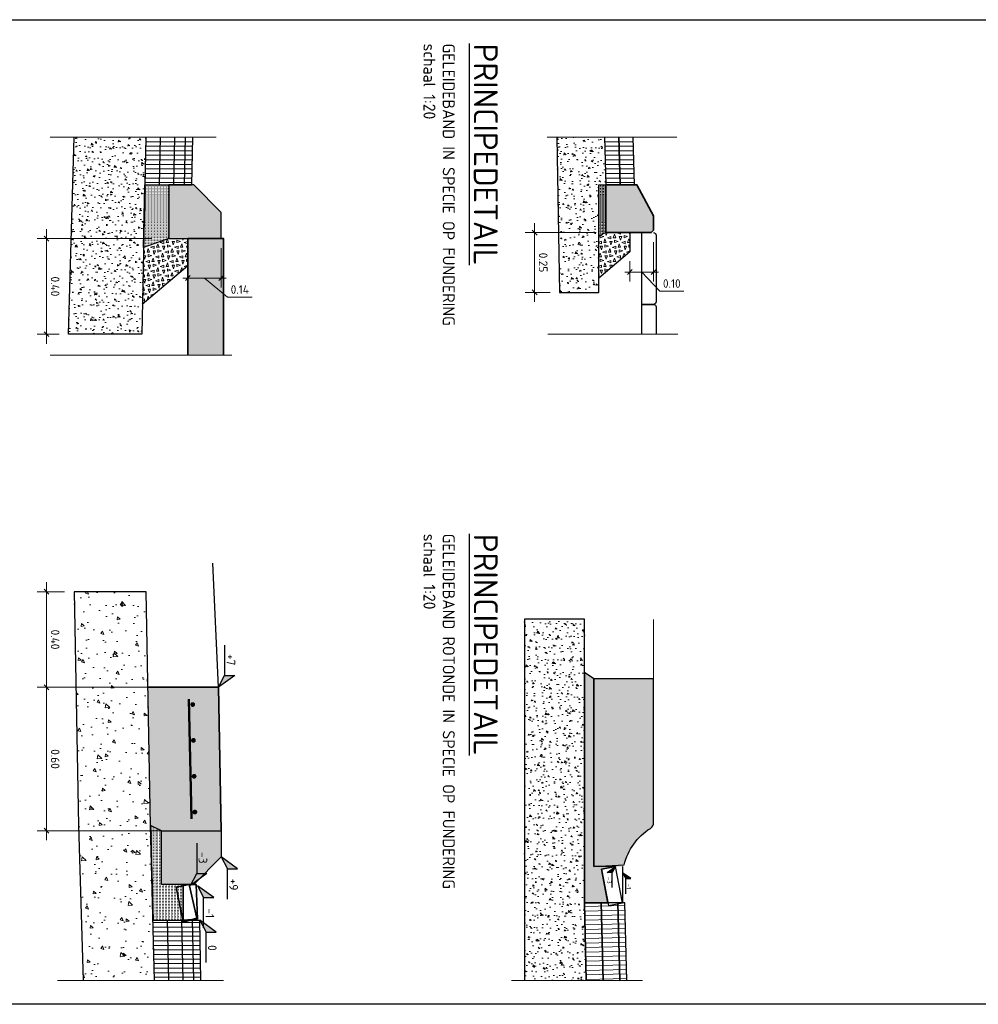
# Model space of a CAD drawing. Header units: metres. Extents: x 232680 to 233262, y 554200 to 554550.
# Tile 89 of 254: x 232756.39 to 232760.4, y 554426.76 to 554430.88. Entities that reach past the tile are written whole.
import ezdxf
from ezdxf.enums import TextEntityAlignment as Align

# ---------------------------------------------------------------- set-up
doc = ezdxf.new("R2010")
doc.units = ezdxf.units.M
for name, pattern in [('DASHED2', [0.375, 0.25, -0.125]), ('NLCS-HIDDEN', [4, 2, -2]), ('XX-AFBREEK', [7, 4, -1, 1, -1])]:
    doc.linetypes.add(name, pattern=pattern)
doc.layers.get('Defpoints').update_dxf_attribs({"color": 241})
for name, color, linetype, lineweight in [('N-WE-GW-AANLEG_PROFIEL_9-G', 7, 'Continuous', 9), ('N-WE-VH-KANTOPSLUITING-AD', 253, 'Continuous', 35), ('N-WE-VH-KANTOPSLUITING_GAZONBAND-SD', 7, 'Continuous', 35), ('N-WE-VH-KANTOPSLUITING_GOOTTEGEL-GD', 7, 'Continuous', 35), ('N-WE-VH-KANTOPSLUITING_TROTTOIRBAND_RWS-GD', 7, 'Continuous', 35), ('N-WE-VH-KANTOPSLUITING_TROTTOIRBAND_RWS_025-GD', 7, 'Continuous', 25), ('N-WE-VH-KANTOPSLUITING_WAPENING-GD', 7, 'Continuous', 50), ('N-WE-VH-VERHARDING_ASFALT-AD', 251, 'Continuous', 5), ('N-WE-VH-VERHARDING_ASFALT_DEKLAAG-GD', 7, 'Continuous', 25), ('N-WE-VH-VERHARDING_ASFALT_TUSSENLAAG_1-GD', 7, 'Continuous', 25), ('N-WE-VH-VERHARDING_BETON_ONGEWAPEND-GD', 7, 'Continuous', 35), ('N-WE-VH-VERHARDING_BETON_SPECIE-GD', 7, 'Continuous', 25), ('N-WE-VH-VERHARDING_BETONSTRAATSTEEN-G', 252, 'Continuous', 25), ('N-WE-VH-VERHARDING_FUNDERING-A', 252, 'Continuous', 18), ('N-WE-VH-VERHARDING_FUNDERING-G', 252, 'Continuous', 25), ('N-WE-VH-VERHARDING_FUNDERING_GRANULAAT_MENG-GD', 7, 'Continuous', 25), ('N-WE-VH-VERHARDING_FUNDERING_ZAND-GD', 7, 'Continuous', 25), ('N-WE-VH-VERHARDING_TEGEL-GD', 7, 'Continuous', 25), ('X-XX-AL-AANKLEDING-M', 7, 'Continuous', 18), ('X-XX-AL-AFBREEKLIJN-G', 7, 'XX-AFBREEK', 13), ('X-XX-AL-HOOGTELABEL-S', 7, 'Continuous', 25), ('X-XX-AL-T25', 7, 'Continuous', 25), ('X-XX-AL-T50', 7, 'Continuous', 25)]:
    doc.layers.add(name, color=color, linetype=linetype, lineweight=lineweight)
doc.layers.add('N-WE-VH-VERHARDING_BETON_ONGEWAPEND-AD', color=7, linetype='Continuous', lineweight=50, true_color=0xffccd9)
doc.styles.add('NLCS-ISO', font='NLCS-ISO.ttf')
doc.styles.add('NLCS-ISO-ANNOTATIEF-T25', font='NLCS-ISO.ttf', dxfattribs={"height": 2.5})
doc.styles.add('NLCS-ISO-ANNOTATIEF-T50', font='NLCS-ISO.ttf')
doc.dimstyles.new('NLCS-ANNOTATIEF-T18-SCHRAP-X_L2_H2', dxfattribs={"dimtxt": 1.8, "dimasz": 1.008, "dimexe": 2, "dimexo": 2, "dimgap": 0.7, "dimtad": 1, "dimzin": 0, "dimdsep": 46, "dimtxsty": 'NLCS-ISO', "dimblk": 'OBLIQUE', "dimcen": 0, "dimdle": 2, "dimclrd": 256, "dimclre": 256, "dimclrt": 256, "dimazin": 0, "dimtfac": 1, "dimtofl": 0, "dimtmove": 1, "dimatfit": 0, "dimldrblk": 'OBLIQUE', "dimfxl": 2, "dimtfillclr": 254, "dimtolj": 1, "dimtzin": 0, "dimlwd": 13, "dimlwe": 9, "dimarcsym": 0})

# ---------------------------------------------------------------- blocks, each defined once
blk = doc.blocks.new('N-SVH-KANTOPSLUITING_GB_200X200-D')
blk.add_hatch(color=253).paths.add_polyline_path([(0.19, 0.07), (0.2, 0.06), (0.2, -0.13), (0, -0.13), (0, 0), (0.13, 0.07)])
blk.add_lwpolyline([(0.19, 0.07), (0.2, 0.06), (0.2, -0.13), (0, -0.13), (0, 0), (0.13, 0.07)], close=True)
blk = doc.blocks.new('_OBLIQUE')
at = {"color": 0, "linetype": 'ByBlock'}
blk.add_line((-0.5, -0.5), (0.5, 0.5), dxfattribs=at)
blk = doc.blocks.new('*D51')
at = {"layer": 'Defpoints', "color": 0, "transparency": 16777216}
for p in [(232758.5452, 554429.993), (232758.8434, 554429.993), (232758.6497, 554429.743)]:
    blk.add_point(p, dxfattribs=at)
at = {"layer": 'X-XX-AL-AANKLEDING-M', "linetype": 'Continuous', "lineweight": 13, "transparency": 16777216}
blk.add_line((232758.5452, 554429.703), (232758.5452, 554430.033), dxfattribs=at)
at = {"layer": 'X-XX-AL-AANKLEDING-M', "linetype": 'Continuous', "lineweight": 9, "transparency": 16777216}
for p, q in [((232758.8034, 554429.993), (232758.5052, 554429.993)), ((232758.6097, 554429.743), (232758.5052, 554429.743))]:
    blk.add_line(p, q, dxfattribs=at)
at = {"layer": 'X-XX-AL-AANKLEDING-M', "lineweight": 13, "transparency": 16777216, "xscale": 0.02016, "yscale": 0.02016, "zscale": 0.02016}
for p, rotation in [((232758.5452, 554429.993), 90), ((232758.5452, 554429.743), 270)]:
    blk.add_blockref('_OBLIQUE', p, dxfattribs=dict(at, rotation=rotation))
at = {"layer": 'X-XX-AL-AANKLEDING-M', "transparency": 16777216, "insert": (232758.5812, 554429.868), "char_height": 0.036, "attachment_point": 5, "rotation": 270, "style": 'NLCS-ISO'}
blk.add_mtext('\\A1;0.25', dxfattribs=at)
blk = doc.blocks.new('*D68')
at = {"layer": 'Defpoints', "color": 0, "transparency": 16777216}
for p in [(232759.0434, 554429.993), (232758.9434, 554429.9132), (232758.9434, 554429.8282)]:
    blk.add_point(p, dxfattribs=at)
at = {"layer": 'X-XX-AL-AANKLEDING-M', "linetype": 'Continuous', "lineweight": 9, "transparency": 16777216}
for p, q in [((232759.0434, 554429.953), (232759.0434, 554429.7882)), ((232758.9434, 554429.8732), (232758.9434, 554429.7882))]:
    blk.add_line(p, q, dxfattribs=at)
at = {"layer": 'X-XX-AL-AANKLEDING-M', "linetype": 'Continuous', "lineweight": 13, "transparency": 16777216}
for p, q in [((232758.9434, 554429.8282), (232758.9233, 554429.8282)), ((232759.0434, 554429.8282), (232758.9434, 554429.8282)), ((232758.9934, 554429.8282), (232759.0694, 554429.7482)), ((232759.0434, 554429.8282), (232759.0636, 554429.8282)), ((232759.0694, 554429.7482), (232759.1694, 554429.7482))]:
    blk.add_line(p, q, dxfattribs=at)
at = {"layer": 'X-XX-AL-AANKLEDING-M', "lineweight": 13, "transparency": 16777216, "xscale": 0.02016, "yscale": 0.02016, "zscale": 0.02016}
blk.add_blockref('_OBLIQUE', (232758.9434, 554429.8282), dxfattribs=at)
at = {"layer": 'X-XX-AL-AANKLEDING-M', "lineweight": 13, "transparency": 16777216, "xscale": 0.02016, "yscale": 0.02016, "zscale": 0.02016, "rotation": 180}
blk.add_blockref('_OBLIQUE', (232759.0434, 554429.8282), dxfattribs=at)
at = {"layer": 'X-XX-AL-AANKLEDING-M', "transparency": 16777216, "insert": (232759.1194, 554429.7802), "char_height": 0.036, "attachment_point": 5, "style": 'NLCS-ISO'}
blk.add_mtext('\\A1;0.10', dxfattribs=at)
blk = doc.blocks.new('*D50')
at = {"layer": 'Defpoints', "color": 0, "transparency": 16777216}
for p in [(232756.5028, 554429.968), (232756.9838, 554429.968), (232756.5948, 554429.568)]:
    blk.add_point(p, dxfattribs=at)
at = {"layer": 'X-XX-AL-AANKLEDING-M', "linetype": 'Continuous', "lineweight": 13, "transparency": 16777216}
blk.add_line((232756.5028, 554429.528), (232756.5028, 554430.008), dxfattribs=at)
at = {"layer": 'X-XX-AL-AANKLEDING-M', "linetype": 'Continuous', "lineweight": 9, "transparency": 16777216}
for p, q in [((232756.9438, 554429.968), (232756.4628, 554429.968)), ((232756.5548, 554429.568), (232756.4628, 554429.568))]:
    blk.add_line(p, q, dxfattribs=at)
at = {"layer": 'X-XX-AL-AANKLEDING-M', "lineweight": 13, "transparency": 16777216, "xscale": 0.02016, "yscale": 0.02016, "zscale": 0.02016}
for p, rotation in [((232756.5028, 554429.968), 90), ((232756.5028, 554429.568), 270)]:
    blk.add_blockref('_OBLIQUE', p, dxfattribs=dict(at, rotation=rotation))
at = {"layer": 'X-XX-AL-AANKLEDING-M', "transparency": 16777216, "insert": (232756.5388, 554429.768), "char_height": 0.036, "attachment_point": 5, "rotation": 270, "style": 'NLCS-ISO'}
blk.add_mtext('\\A1;0.40', dxfattribs=at)
blk = doc.blocks.new('*D69')
at = {"layer": 'Defpoints', "color": 0, "transparency": 16777216}
for p in [(232757.2338, 554429.968), (232757.0938, 554429.8543), (232757.0938, 554429.8032)]:
    blk.add_point(p, dxfattribs=at)
at = {"layer": 'X-XX-AL-AANKLEDING-M', "linetype": 'Continuous', "lineweight": 9, "transparency": 16777216}
for p, q in [((232757.2338, 554429.928), (232757.2338, 554429.7632)), ((232757.0938, 554429.8143), (232757.0938, 554429.7632))]:
    blk.add_line(p, q, dxfattribs=at)
at = {"layer": 'X-XX-AL-AANKLEDING-M', "linetype": 'Continuous', "lineweight": 13, "transparency": 16777216}
for p, q in [((232757.0938, 554429.8032), (232757.0736, 554429.8032)), ((232757.2338, 554429.8032), (232757.0938, 554429.8032)), ((232757.1638, 554429.8032), (232757.2598, 554429.7232)), ((232757.2338, 554429.8032), (232757.2539, 554429.8032)), ((232757.2598, 554429.7232), (232757.3634, 554429.7232))]:
    blk.add_line(p, q, dxfattribs=at)
at = {"layer": 'X-XX-AL-AANKLEDING-M', "lineweight": 13, "transparency": 16777216, "xscale": 0.02016, "yscale": 0.02016, "zscale": 0.02016}
blk.add_blockref('_OBLIQUE', (232757.0938, 554429.8032), dxfattribs=at)
at = {"layer": 'X-XX-AL-AANKLEDING-M', "lineweight": 13, "transparency": 16777216, "xscale": 0.02016, "yscale": 0.02016, "zscale": 0.02016, "rotation": 180}
blk.add_blockref('_OBLIQUE', (232757.2338, 554429.8032), dxfattribs=at)
at = {"layer": 'X-XX-AL-AANKLEDING-M', "transparency": 16777216, "insert": (232757.3116, 554429.7552), "char_height": 0.036, "attachment_point": 5, "style": 'NLCS-ISO'}
blk.add_mtext('\\A1;0.14', dxfattribs=at)
blk = doc.blocks.new('SAL-HOOGTELABEL_02-SO')
for p, q in [((2.46, 3.44), (0, 0)), ((2.46, 1.31), (2.46, 3.44)), ((0, 0), (2.46, 1.31)), ((8.84, 1.31), (2.46, 1.31))]:
    blk.add_line(p, q)
blk.add_solid([(2.46, 3.44), (0, 0), (2.46, 1.31)])
at = {"style": 'NLCS-ISO'}
blk.add_attdef('...', text='', height=1.8, dxfattribs=at).set_placement((5.77, 2.62), align=Align.MIDDLE)
blk = doc.blocks.new('*D70')
at = {"layer": 'Defpoints', "color": 0, "transparency": 16777216}
for p in [(232756.5028, 554428.0905), (232756.9269, 554428.0905), (232757.0338, 554427.4905)]:
    blk.add_point(p, dxfattribs=at)
at = {"layer": 'X-XX-AL-AANKLEDING-M', "linetype": 'Continuous', "lineweight": 13, "transparency": 16777216}
blk.add_line((232756.5028, 554427.4505), (232756.5028, 554428.1305), dxfattribs=at)
at = {"layer": 'X-XX-AL-AANKLEDING-M', "linetype": 'Continuous', "lineweight": 9, "transparency": 16777216}
for p, q in [((232756.8869, 554428.0905), (232756.4628, 554428.0905)), ((232756.9938, 554427.4905), (232756.4628, 554427.4905))]:
    blk.add_line(p, q, dxfattribs=at)
at = {"layer": 'X-XX-AL-AANKLEDING-M', "lineweight": 13, "transparency": 16777216, "xscale": 0.02016, "yscale": 0.02016, "zscale": 0.02016}
for p, rotation in [((232756.5028, 554428.0905), 90), ((232756.5028, 554427.4905), 270)]:
    blk.add_blockref('_OBLIQUE', p, dxfattribs=dict(at, rotation=rotation))
at = {"layer": 'X-XX-AL-AANKLEDING-M', "transparency": 16777216, "insert": (232756.5388, 554427.7905), "char_height": 0.036, "attachment_point": 5, "rotation": 270, "style": 'NLCS-ISO'}
blk.add_mtext('\\A1;0.60', dxfattribs=at)
blk = doc.blocks.new('*D71')
at = {"layer": 'Defpoints', "color": 0, "transparency": 16777216}
for p in [(232756.5028, 554428.4905), (232756.6177, 554428.4905), (232757.0338, 554428.0905)]:
    blk.add_point(p, dxfattribs=at)
at = {"layer": 'X-XX-AL-AANKLEDING-M', "linetype": 'Continuous', "lineweight": 13, "transparency": 16777216}
blk.add_line((232756.5028, 554428.0505), (232756.5028, 554428.5305), dxfattribs=at)
at = {"layer": 'X-XX-AL-AANKLEDING-M', "linetype": 'Continuous', "lineweight": 9, "transparency": 16777216}
for p, q in [((232756.5777, 554428.4905), (232756.4628, 554428.4905)), ((232756.9938, 554428.0905), (232756.4628, 554428.0905))]:
    blk.add_line(p, q, dxfattribs=at)
at = {"layer": 'X-XX-AL-AANKLEDING-M', "lineweight": 13, "transparency": 16777216, "xscale": 0.02016, "yscale": 0.02016, "zscale": 0.02016}
for p, rotation in [((232756.5028, 554428.4905), 90), ((232756.5028, 554428.0905), 270)]:
    blk.add_blockref('_OBLIQUE', p, dxfattribs=dict(at, rotation=rotation))
at = {"layer": 'X-XX-AL-AANKLEDING-M', "transparency": 16777216, "insert": (232756.5388, 554428.2905), "char_height": 0.036, "attachment_point": 5, "rotation": 270, "style": 'NLCS-ISO'}
blk.add_mtext('\\A1;0.40', dxfattribs=at)

msp = doc.modelspace()

# ---------------------------------------------------------------- hatches: boundary and pattern name
at = {"layer": 'N-WE-VH-KANTOPSLUITING-AD'}
h = msp.add_hatch(color=256, dxfattribs=at)
h.dxf.hatch_style = 1
h.paths.add_polyline_path([(232757.2338, 554429.968), (232757.2338, 554430.078), (232757.1188, 554430.193), (232757.0138, 554430.193), (232757.0138, 554429.968)])
h = msp.add_hatch(color=256, dxfattribs=at)
h.dxf.hatch_style = 1
h.paths.add_polyline_path([(232758.9203, 554427.3475, -0.194899), (232759.0295, 554427.5003, 0.256792), (232759.0434, 554427.5256), (232759.0434, 554428.1256), (232758.7934, 554428.1256), (232758.7934, 554427.3406), (232758.9134, 554427.3406)])
h = msp.add_hatch(color=254, dxfattribs=at)
h.dxf.hatch_style = 1
h.paths.add_polyline_path([(232756.9282, 554428.0905), (232756.9382, 554427.513), (232756.9838, 554427.4905), (232757.2338, 554427.4905), (232757.2218, 554428.0905)])
h = msp.add_hatch(color=256, dxfattribs=at)
h.dxf.hatch_style = 1
h.paths.add_polyline_path([(232757.2338, 554427.4905), (232757.2338, 554427.3805), (232757.1188, 554427.2655), (232756.9838, 554427.2655), (232756.9838, 554427.4905)])
at = {"layer": 'N-WE-VH-VERHARDING_ASFALT-AD'}
h = msp.add_hatch(dxfattribs=at)
h.set_pattern_fill('LINE', color=256, scale=0.3, angle=90)
h.set_pattern_definition([(0, (4647.548134, 10961.000886), (3e-18, 0.01905), [])])
h.paths.add_polyline_path([(232757.1088, 554430.193), (232756.9137, 554430.193), (232756.9177, 554430.393), (232757.1128, 554430.393)])
h = msp.add_hatch(dxfattribs=at)
h.set_pattern_fill('LINE', color=256, scale=0.3, angle=90)
h.set_pattern_definition([(0, (4648.183534, 10961.000886), (3e-18, 0.01905), [])])
h.paths.add_polyline_path([(232758.9634, 554430.193), (232758.8434, 554430.193), (232758.838, 554430.393), (232758.9581, 554430.393)])
h = msp.add_hatch(dxfattribs=at)
h.set_pattern_fill('LINE', color=256, scale=0.3, angle=91.4321)
h.set_pattern_definition([(1.4320961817, (18301.853736, 5426.474531), (-0.0004761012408, 0.0190440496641), [])])
h.paths.add_polyline_path([(232758.9316, 554426.8641), (232758.7615, 554426.8641), (232758.7534, 554427.1892), (232758.9234, 554427.1892)])
h = msp.add_hatch(dxfattribs=at)
h.set_pattern_fill('LINE', color=256, scale=0.3, angle=90)
h.set_pattern_definition([(0, (4647.583134, 10957.92346), (3e-18, 0.01905), [])])
h.paths.add_polyline_path([(232757.1438, 554427.1155), (232756.9487, 554427.1155), (232756.954, 554426.8641), (232757.1488, 554426.8641)])
at = {"layer": 'N-WE-VH-VERHARDING_BETON_ONGEWAPEND-AD'}
h = msp.add_hatch(color=256, dxfattribs=at)
h.dxf.hatch_style = 1
h.paths.add_polyline_path([(232757.2438, 554429.4809), (232757.0938, 554429.4809), (232757.0938, 554429.968), (232757.2438, 554429.968)])
at = {"layer": 'N-WE-VH-VERHARDING_FUNDERING-A'}
h = msp.add_hatch(dxfattribs=at)
h.set_pattern_fill('AVH-FUNDERING_GRANULAAT_MENG_01', color=256, scale=0.01, angle=-90, pattern_type=2)
h.set_pattern_definition([(320, (234515.182456, 552988.66252), (-0.0062752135, -0.0717260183), [0.0075, -0.0825]), (265, (234515.182456, 552988.66252), (0.0752192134, 0.0138751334), [0.006, -0.066]), (10.4514, (234515.18193, 552988.65654), (0.0689439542, -0.0578509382), [0.006374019, -0.0701142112]), (316.1842, (234515.20246, 552988.66252), (-0.0165519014, -0.106724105), [0.01125, -0.12375]), (6.6356, (234515.20108, 552988.65363), (0.097411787, -0.0934662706), [0.009561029, -0.1051713]), (261.1842, (234515.20246, 552988.66252), (0.09741186, -0.0934661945), [0.009, -0.099]), (291, (234515.197456, 552988.65252), (-0.040261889, -0.0596907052), [0.0075, -0.0825]), (236, (234515.197456, 552988.65252), (0.0725150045, -0.0243315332), [0.006, -0.066]), (341.4514, (234515.1941, 552988.647545), (0.0322530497, -0.0840222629), [0.006374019, -0.0701142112]), (307.5, (234515.182456, 552988.66252), (0.03328938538, -0.00121598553), [0, -0.0652, 0, -0.067, 0, -0.06625]), (277.5, (234515.182456, 552988.66252), (0.0394411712, -0.02630695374), [0, -0.0382, 0, -0.0637, 0, -0.02525]), (237.5, (234515.182456, 552988.68482), (-0.00225548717, -0.05338224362), [0, -0.025, 0, -0.078, 0, -0.1035]), (227.5, (234515.182456, 552988.69482), (0.0100104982, -0.0583186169), [0, -0.0325, 0, -0.0518, 0, -0.0735])])
h.paths.add_polyline_path([(232756.5948, 554429.568), (232756.9012, 554429.568), (232756.9177, 554430.393), (232756.6177, 554430.393)])
h = msp.add_hatch(dxfattribs=at)
h.set_pattern_fill('AVH-FUNDERING_GRANULAAT_MENG_01', color=256, scale=0.01, angle=-90, pattern_type=2)
h.set_pattern_definition([(320, (234515.712456, 552988.66252), (-0.0062752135, -0.0717260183), [0.0075, -0.0825]), (265, (234515.712456, 552988.66252), (0.0752192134, 0.0138751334), [0.006, -0.066]), (10.4514, (234515.71193, 552988.65654), (0.0689439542, -0.0578509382), [0.006374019, -0.0701142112]), (316.1842, (234515.73246, 552988.66252), (-0.0165519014, -0.106724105), [0.01125, -0.12375]), (6.6356, (234515.73108, 552988.65363), (0.097411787, -0.0934662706), [0.009561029, -0.1051713]), (261.1842, (234515.73246, 552988.66252), (0.09741186, -0.0934661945), [0.009, -0.099]), (291, (234515.727456, 552988.65252), (-0.040261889, -0.0596907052), [0.0075, -0.0825]), (236, (234515.727456, 552988.65252), (0.0725150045, -0.0243315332), [0.006, -0.066]), (341.4514, (234515.7241, 552988.647545), (0.0322530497, -0.0840222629), [0.006374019, -0.0701142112]), (307.5, (234515.712456, 552988.66252), (0.03328938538, -0.00121598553), [0, -0.0652, 0, -0.067, 0, -0.06625]), (277.5, (234515.712456, 552988.66252), (0.0394411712, -0.02630695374), [0, -0.0382, 0, -0.0637, 0, -0.02525]), (237.5, (234515.712456, 552988.68482), (-0.00225548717, -0.05338224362), [0, -0.025, 0, -0.078, 0, -0.1035]), (227.5, (234515.712456, 552988.69482), (0.0100104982, -0.0583186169), [0, -0.0325, 0, -0.0518, 0, -0.0735])])
h.paths.add_polyline_path([(232758.8134, 554430.193), (232758.8434, 554430.193), (232758.838, 554430.393), (232758.638, 554430.393), (232758.6497, 554429.743), (232758.8144, 554429.743)])
h = msp.add_hatch(dxfattribs=at)
h.set_pattern_fill('AVH-FUNDERING_ZANDCEMENTSTAB', color=256, scale=0.01, angle=-90, pattern_type=2)
h.set_pattern_definition([(270, (232906.3486716, 555329.459521), (0.00625, -0.03125), [0, -0.00625])])
h.paths.add_polyline_path([(232757.0138, 554429.968), (232756.9079, 554429.9305), (232756.9137, 554430.193), (232757.0138, 554430.193)])
h = msp.add_hatch(dxfattribs=at)
h.set_pattern_fill('AVH-FUNDERING_ZANDCEMENTSTAB', color=256, scale=0.01, angle=-90, pattern_type=2)
h.set_pattern_definition([(270, (232908.20833, 555329.459521), (0.00625, -0.03125), [0, -0.00625])])
h.paths.add_polyline_path([(232758.8434, 554429.993), (232758.8134, 554429.978), (232758.8135, 554430.193), (232758.8434, 554430.193)])
h = msp.add_hatch(dxfattribs=at)
h.set_pattern_fill('AVH-FUNDERING_GRANULAAT_BETON', color=256, scale=0.5, angle=-90, pattern_type=2)
h.set_pattern_definition([(270, (232754.668195, 554430.921607), (0.02, -0.04), [0.01, -0.09]), (288.43495, (232754.648195, 554430.9166066), (0.020000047, -0.039999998), [0.0158114, -0.3004164]), (341.565, (232754.668195, 554430.921607), (-0.01, -0.03000002), [0.0158114, -0.0158114]), (0, (232754.648195, 554430.916607), (0.04, 0.02), [0.01, -0.09]), (18.43495, (232754.668195, 554430.9116066), (0.039999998, 0.020000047), [0.0158114, -0.3004164]), (71.565, (232754.663195, 554430.931607), (0.03000002, -0.01), [0.0158114, -0.0158114]), (90, (232754.653195, 554430.926607), (-0.02, 0.04), [0.01, -0.09]), (108.43495, (232754.673195, 554430.9316066), (-0.020000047, 0.039999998), [0.0158114, -0.3004164]), (180, (232754.673195, 554430.931607), (-0.04, -0.02), [0.01, -0.09]), (198.43495, (232754.653195, 554430.9366066), (-0.039999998, -0.020000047), [0.0158114, -0.3004164])])
h.paths.add_polyline_path([(232757.0938, 554429.968), (232757.0938, 554429.8543), (232756.9029, 554429.6928), (232756.9085, 554429.9308), (232757.0138, 554429.968)])
h = msp.add_hatch(dxfattribs=at)
h.set_pattern_fill('AVH-FUNDERING_GRANULAAT_BETON', color=256, scale=0.5, angle=-90, pattern_type=2)
h.set_pattern_definition([(270, (232758.099533, 554430.921607), (0.02, -0.04), [0.01, -0.09]), (288.43495, (232758.0795334, 554430.9166066), (0.020000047, -0.039999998), [0.0158114, -0.3004164]), (341.565, (232758.099533, 554430.921607), (-0.01, -0.03), [0.0158114, -0.0158114]), (0, (232758.079533, 554430.916607), (0.04, 0.02), [0.01, -0.09]), (18.43495, (232758.0995334, 554430.9116066), (0.039999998, 0.020000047), [0.0158114, -0.3004164]), (71.565, (232758.094533, 554430.931607), (0.03, -0.01), [0.0158114, -0.0158114]), (90, (232758.084533, 554430.926607), (-0.02, 0.04), [0.01, -0.09]), (108.43495, (232758.1045334, 554430.9316066), (-0.020000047, 0.039999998), [0.0158114, -0.3004164]), (180, (232758.104533, 554430.931607), (-0.04, -0.02), [0.01, -0.09]), (198.43495, (232758.0845334, 554430.9366066), (-0.039999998, -0.020000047), [0.0158114, -0.3004164])])
h.paths.add_polyline_path([(232758.9434, 554429.993), (232758.9434, 554429.9132), (232758.8134, 554429.8032), (232758.8134, 554429.978), (232758.8434, 554429.993)])
h = msp.add_hatch(dxfattribs=at)
h.set_pattern_fill('AVH-FUNDERING_GRANULAAT_MENG_01', color=256, angle=-90, pattern_type=2)
h.set_pattern_definition([(320, (232754.69272, 554427.99668), (-0.0125504, -0.143452), [0.015, -0.165]), (265, (232754.69272, 554427.99668), (0.150438, 0.02775), [0.012, -0.132]), (10.4514, (232754.69167, 554427.98473), (0.137888, -0.115702), [0.012748, -0.1402284]), (316.184, (232754.73272, 554427.99668), (-0.033104, -0.213448), [0.0225, -0.2475]), (6.636, (232754.72996, 554427.9789), (0.194824, -0.186933), [0.019122, -0.210343]), (261.184, (232754.73272, 554427.99668), (0.194824, -0.186932), [0.018, -0.198]), (291, (232754.72272, 554427.97668), (-0.080524, -0.1193814), [0.015, -0.165]), (236, (232754.72272, 554427.97668), (0.14503, -0.048663), [0.012, -0.132]), (341.4514, (232754.71601, 554427.96673), (0.064506, -0.1680445), [0.012748, -0.1402284]), (307.5, (232754.69272, 554427.99668), (0.0665788, -0.002432), [0, -0.1304, 0, -0.134, 0, -0.1325]), (277.5, (232754.69272, 554427.99668), (0.0788823, -0.052614), [0, -0.0764, 0, -0.1274, 0, -0.0505]), (237.5, (232754.69272, 554428.04128), (-0.004511, -0.1067645), [0, -0.05, 0, -0.156, 0, -0.207]), (227.5, (232754.69272, 554428.06128), (0.020021, -0.1166372), [0, -0.065, 0, -0.1036, 0, -0.147])])
h.paths.add_polyline_path([(232756.6177, 554428.4905), (232756.9191, 554428.4905), (232756.9382, 554427.513), (232756.954, 554426.8641), (232756.6555, 554426.8641), (232756.6368, 554427.513)])
h = msp.add_hatch(dxfattribs=at)
h.set_pattern_fill('AVH-FUNDERING_GRANULAAT_MENG_01', color=256, scale=0.01, angle=-90, pattern_type=2)
h.set_pattern_definition([(320, (234515.554084, 552986.52012), (-0.0062752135, -0.0717260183), [0.0075, -0.0825]), (265, (234515.554084, 552986.52012), (0.0752192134, 0.0138751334), [0.006, -0.066]), (10.4514, (234515.55356, 552986.514145), (0.0689439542, -0.0578509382), [0.006374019, -0.0701142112]), (316.1842, (234515.574084, 552986.52012), (-0.0165519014, -0.106724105), [0.01125, -0.12375]), (6.6356, (234515.5727, 552986.51123), (0.097411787, -0.0934662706), [0.009561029, -0.1051713]), (261.1842, (234515.57408, 552986.52012), (0.09741186, -0.0934661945), [0.009, -0.099]), (291, (234515.569084, 552986.51012), (-0.040261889, -0.0596907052), [0.0075, -0.0825]), (236, (234515.569084, 552986.51012), (0.0725150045, -0.0243315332), [0.006, -0.066]), (341.4514, (234515.56573, 552986.50515), (0.0322530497, -0.0840222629), [0.006374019, -0.0701142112]), (307.5, (234515.554084, 552986.520122), (0.03328938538, -0.00121598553), [0, -0.0652, 0, -0.067, 0, -0.06625]), (277.5, (234515.554084, 552986.520122), (0.0394411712, -0.02630695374), [0, -0.0382, 0, -0.0637, 0, -0.02525]), (237.5, (234515.554084, 552986.542422), (-0.00225548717, -0.05338224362), [0, -0.025, 0, -0.078, 0, -0.1035]), (227.5, (234515.554084, 552986.55242), (0.0100104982, -0.0583186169), [0, -0.0325, 0, -0.0518, 0, -0.0735])])
h.paths.add_polyline_path([(232758.7534, 554428.3756), (232758.5034, 554428.3756), (232758.5034, 554426.8641), (232758.7615, 554426.8641), (232758.7534, 554427.1892)])
h = msp.add_hatch(dxfattribs=at)
h.set_pattern_fill('AVH-FUNDERING_ZANDCEMENTSTAB', color=256, scale=0.01, angle=-90, pattern_type=2)
h.set_pattern_definition([(270, (0.62, -0.1291725), (0.00625, -0.03125), [0, -0.00625])])
h.paths.add_polyline_path([(232758.7934, 554428.1256), (232758.7534, 554428.1523), (232758.7534, 554427.1892), (232758.8523, 554427.1892), (232758.8246, 554427.3289), (232758.8834, 554427.3406), (232758.7934, 554427.3406)])
h = msp.add_hatch(dxfattribs=at)
h.set_pattern_fill('AVH-FUNDERING_ZANDCEMENTSTAB', color=256, scale=0.01, angle=-90, pattern_type=2)
h.set_pattern_definition([(270, (236894.2308456, 553910.150762), (0.00625, -0.03125), [0, -0.00625])])
h.paths.add_polyline_path([(232756.9838, 554427.4905), (232756.9382, 554427.513), (232756.9487, 554427.1155), (232757.0738, 554427.1155), (232757.0738, 554427.2655), (232756.9838, 554427.2655)])

# ---------------------------------------------------------------- linework, layer by layer
at = {"layer": 'Defpoints'}
msp.add_lwpolyline([(232767.4158, 554426.7641), (232755.8716, 554426.7641), (232755.8716, 554430.8841), (232767.4158, 554430.8841)], close=True, dxfattribs=at)
at = {"layer": 'N-WE-GW-AANLEG_PROFIEL_9-G', "flags": 128}
msp.add_lwpolyline([(232759.0434, 554428.1256), (232759.0434, 554428.3748)], dxfattribs=at)
at = {"layer": 'N-WE-VH-KANTOPSLUITING_GOOTTEGEL-GD', "linetype": 'NLCS-HIDDEN', "ltscale": 0.5, "flags": 128}
msp.add_lwpolyline([(232757.0449, 554427.2549), (232757.0741, 554427.1077), (232757.132, 554427.1243), (232757.0989, 554427.2655)], close=True, dxfattribs=at)
at = {"layer": 'N-WE-VH-KANTOPSLUITING_GOOTTEGEL-GD', "flags": 128}
msp.add_lwpolyline([(232757.0738, 554427.2655), (232757.0738, 554427.1155), (232757.1338, 554427.1205), (232757.1288, 554427.2655)], close=True, dxfattribs=at)
at = {"layer": 'N-WE-VH-KANTOPSLUITING_TROTTOIRBAND_RWS-GD'}
for p, q in [((232757.2218, 554428.0905), (232756.9282, 554428.0905)), ((232757.2338, 554427.4905), (232757.2218, 554428.0905))]:
    msp.add_line(p, q, dxfattribs=at)
at = {"layer": 'N-WE-VH-KANTOPSLUITING_TROTTOIRBAND_RWS_025-GD', "flags": 128}
for points in [[(232757.2338, 554429.968), (232757.2338, 554430.078), (232757.1188, 554430.193), (232757.0138, 554430.193), (232757.0138, 554429.968)], [(232757.2338, 554427.4905), (232757.2338, 554427.3805), (232757.1188, 554427.2655), (232756.9838, 554427.2655), (232756.9838, 554427.4905)]]:
    msp.add_lwpolyline(points, close=True, dxfattribs=at)
msp.add_lwpolyline([(232758.9203, 554427.3475, -0.194899), (232759.0295, 554427.5003, 0.256792), (232759.0434, 554427.5256), (232759.0434, 554428.1256), (232758.7934, 554428.1256), (232758.7934, 554427.3406)], format="xyb", close=True, dxfattribs=at)
at = {"layer": 'N-WE-VH-KANTOPSLUITING_WAPENING-GD'}
msp.add_line((232757.1088, 554427.5405), (232757.0988, 554428.0405), dxfattribs=at)
at = {"layer": 'N-WE-VH-KANTOPSLUITING_WAPENING-GD', "const_width": 0.01, "flags": 128}
for points in [[(232757.1143, 554428.0234, 1), (232757.1143, 554428.0134, 1)], [(232757.1173, 554427.8734, 1), (232757.1173, 554427.8634, 1)], [(232757.1203, 554427.7234, 1), (232757.1203, 554427.7134, 1)], [(232757.1233, 554427.5735, 1), (232757.1233, 554427.5635, 1)]]:
    msp.add_lwpolyline(points, format="xyb", close=True, dxfattribs=at)
at = {"layer": 'N-WE-VH-VERHARDING_ASFALT_DEKLAAG-GD'}
for p, q in [((232757.2218, 554428.0905), (232757.1988, 554428.6105)), ((232756.9487, 554427.1155), (232757.1438, 554427.1155))]:
    msp.add_line(p, q, dxfattribs=at)
at = {"layer": 'N-WE-VH-VERHARDING_ASFALT_DEKLAAG-GD', "flags": 128}
for points in [[(232756.9177, 554430.393), (232756.9137, 554430.193)], [(232756.9778, 554430.393), (232756.9738, 554430.193)], [(232757.0378, 554430.393), (232757.0338, 554430.193)], [(232757.0828, 554430.393), (232757.0788, 554430.193)], [(232757.1128, 554430.393), (232757.1088, 554430.193)], [(232756.9137, 554430.193), (232757.1088, 554430.193)], [(232757.0138, 554426.8641), (232757.0088, 554427.1155)], [(232757.0738, 554426.8641), (232757.0688, 554427.1155)], [(232757.1188, 554426.8641), (232757.1138, 554427.1155)], [(232757.1488, 554426.8641), (232757.1438, 554427.1155)]]:
    msp.add_lwpolyline(points, dxfattribs=at)
at = {"layer": 'N-WE-VH-VERHARDING_ASFALT_DEKLAAG-GD'}
for points in [[(232758.8981, 554430.393), (232758.9034, 554430.193), (232758.9634, 554430.193), (232758.9581, 554430.393)], [(232758.8315, 554426.8641), (232758.8234, 554427.1892), (232758.7534, 554427.1892), (232758.7615, 554426.8641)], [(232758.9016, 554426.8641), (232758.8934, 554427.1892), (232758.8234, 554427.1892), (232758.8315, 554426.8641)], [(232758.9316, 554426.8641), (232758.9234, 554427.1892), (232758.8934, 554427.1892), (232758.9016, 554426.8641)]]:
    msp.add_lwpolyline(points, dxfattribs=at)
at = {"layer": 'N-WE-VH-VERHARDING_ASFALT_TUSSENLAAG_1-GD'}
msp.add_lwpolyline([(232758.838, 554430.393), (232758.8434, 554430.193), (232758.9034, 554430.193), (232758.8981, 554430.393)], dxfattribs=at)
at = {"layer": 'N-WE-VH-VERHARDING_BETON_ONGEWAPEND-GD', "flags": 128}
msp.add_lwpolyline([(232757.0938, 554429.4809), (232757.0938, 554429.968), (232757.2438, 554429.968), (232757.2438, 554429.4809)], dxfattribs=at)
at = {"layer": 'N-WE-VH-VERHARDING_BETON_SPECIE-GD', "flags": 128}
for points in [[(232757.0138, 554429.968), (232756.9079, 554429.9305), (232756.9137, 554430.193), (232757.0138, 554430.193)], [(232758.8434, 554429.993), (232758.8134, 554429.978), (232758.8135, 554430.193), (232758.8434, 554430.193)], [(232758.7934, 554428.1256), (232758.7534, 554428.1523), (232758.7534, 554427.1892), (232758.8523, 554427.1892), (232758.8246, 554427.3289), (232758.8834, 554427.3406), (232758.7934, 554427.3406)], [(232756.9838, 554427.4905), (232756.9382, 554427.513), (232756.9487, 554427.1155), (232757.0738, 554427.1155), (232757.0738, 554427.2655), (232756.9838, 554427.2655)]]:
    msp.add_lwpolyline(points, close=True, dxfattribs=at)
at = {"layer": 'N-WE-VH-VERHARDING_BETONSTRAATSTEEN-G'}
for p, q in [((232758.9134, 554427.3406), (232758.9134, 554427.1892)), ((232758.9134, 554427.1892), (232758.8534, 554427.1892))]:
    msp.add_line(p, q, dxfattribs=at)
at = {"layer": 'N-WE-VH-VERHARDING_BETONSTRAATSTEEN-G', "linetype": 'DASHED2', "ltscale": 5}
msp.add_lwpolyline([(232758.8834, 554427.3406), (232758.8246, 554427.3289), (232758.8546, 554427.1775), (232758.9134, 554427.1892), (232758.8834, 554427.3406)], dxfattribs=at)
at = {"layer": 'N-WE-VH-VERHARDING_FUNDERING-G', "flags": 128}
for points in [[(232757.0938, 554429.968), (232757.0938, 554429.8543)], [(232758.9434, 554429.993), (232758.9434, 554429.9132)]]:
    msp.add_lwpolyline(points, dxfattribs=at)
at = {"layer": 'N-WE-VH-VERHARDING_FUNDERING-G'}
for points in [[(232758.9434, 554429.9132), (232758.8134, 554429.8032)], [(232757.0938, 554429.8543), (232756.9029, 554429.6928)]]:
    msp.add_lwpolyline(points, dxfattribs=at)
at = {"layer": 'N-WE-VH-VERHARDING_FUNDERING_GRANULAAT_MENG-GD', "flags": 128}
for points in [[(232756.9177, 554430.393), (232756.9012, 554429.568), (232756.5948, 554429.568), (232756.6177, 554430.393)], [(232756.954, 554426.8641), (232756.9382, 554427.513), (232756.9191, 554428.4905), (232756.6177, 554428.4905), (232756.6368, 554427.513), (232756.6555, 554426.8641)]]:
    msp.add_lwpolyline(points, dxfattribs=at)
at = {"layer": 'N-WE-VH-VERHARDING_FUNDERING_ZAND-GD', "flags": 128}
for points in [[(232758.638, 554430.393), (232758.6497, 554429.743), (232758.8144, 554429.743), (232758.8134, 554429.978)], [(232758.7615, 554426.8641), (232758.7534, 554427.1892), (232758.7534, 554428.3756), (232758.5034, 554428.3756), (232758.5034, 554426.8641)]]:
    msp.add_lwpolyline(points, dxfattribs=at)
at = {"layer": 'N-WE-VH-VERHARDING_TEGEL-GD', "flags": 128}
for points in [[(232759.0434, 554429.993, -0.414214), (232759.0534, 554429.983), (232759.0534, 554429.703, -0.414214), (232759.0434, 554429.693), (232758.9934, 554429.693), (232758.9934, 554429.993), (232759.0334, 554429.993)], [(232758.9934, 554429.568), (232758.9934, 554429.693), (232759.0434, 554429.693, -0.414214), (232759.0534, 554429.683), (232759.0534, 554429.568)]]:
    msp.add_lwpolyline(points, format="xyb", dxfattribs=at)
at = {"layer": 'X-XX-AL-AFBREEKLIJN-G', "ltscale": 1.5}
msp.add_line((232757.2438, 554426.8641), (232756.5487, 554426.8641), dxfattribs=at)
for points in [[(232757.2128, 554430.393), (232756.5177, 554430.393)], [(232759.1399, 554430.393), (232758.5979, 554430.393)], [(232759.1449, 554429.568), (232758.5999, 554429.568)], [(232757.2781, 554429.4809), (232756.5177, 554429.4809)], [(232758.9965, 554426.8641), (232758.4485, 554426.8641)]]:
    msp.add_lwpolyline(points, dxfattribs=at)

# ---------------------------------------------------------------- block references
at = {"layer": 'N-WE-VH-KANTOPSLUITING_GAZONBAND-SD', "rotation": 270}
msp.add_blockref('N-SVH-KANTOPSLUITING_GB_200X200-D', (232758.9734, 554430.193), dxfattribs=at)
at = {"layer": 'X-XX-AL-HOOGTELABEL-S'}
ref = msp.add_blockref('SAL-HOOGTELABEL_02-SO', (232757.2218, 554428.0905), dxfattribs=dict(at, xscale=-0.02, yscale=0.02, zscale=0.02, rotation=270))
ref.add_attrib('...', '+7', dxfattribs={"layer": '0', "height": 0.036, "rotation": 270, "style": 'NLCS-ISO'}).set_placement((232757.2741, 554428.206), align=Align.MIDDLE)
ref = msp.add_blockref('SAL-HOOGTELABEL_02-SO', (232757.1048, 554427.2616), dxfattribs=dict(at, xscale=-0.02, yscale=0.02, zscale=0.02, rotation=270))
ref.add_attrib('...', '-3', dxfattribs={"layer": '0', "height": 0.036, "rotation": 270, "style": 'NLCS-ISO'}).set_placement((232757.1571, 554427.3771), align=Align.MIDDLE)
at = {"layer": 'X-XX-AL-HOOGTELABEL-S', "rotation": 270}
for p, xscale, yscale, zscale, values in [((232757.2334, 554427.3805), 0.02, 0.02, 0.02, {'...': '+9'}), ((232758.9134, 554427.3149), 0.01, 0.01, 0.01, {'...': '-1'}), ((232757.1338, 554427.2605), 0.02, 0.02, 0.02, {'...': '-1'}), ((232757.1438, 554427.1155), 0.02, 0.02, 0.02, {'...': '0'})]:
    msp.add_blockref('SAL-HOOGTELABEL_02-SO', p, dxfattribs=dict(at, xscale=xscale, yscale=yscale, zscale=zscale)).add_auto_attribs(values)
at = {"layer": 'X-XX-AL-HOOGTELABEL-S'}
ref = msp.add_blockref('SAL-HOOGTELABEL_02-SO', (232758.8834, 554427.3406), dxfattribs=dict(at, xscale=-0.01, yscale=0.01, zscale=0.01, rotation=90))
ref.add_attrib('...', '-3', dxfattribs={"layer": '0', "height": 0.018, "rotation": 270, "style": 'NLCS-ISO'}).set_placement((232758.8573, 554427.2829), align=Align.MIDDLE)

# ---------------------------------------------------------------- texts
at = {"layer": 'X-XX-AL-T25', "style": 'NLCS-ISO-ANNOTATIEF-T25'}
for s, p in [('schaal 1:20', (232758.0801, 554430.7841)), ('GELEIDEBAND IN SPECIE OP FUNDERING', (232758.1608, 554430.7841)), ('schaal 1:20', (232758.0801, 554428.7331)), ('GELEIDEBAND ROTONDE IN SPECIE OP FUNDERING', (232758.1608, 554428.7331))]:
    msp.add_text(s, height=0.05, rotation=270, dxfattribs=at).set_placement(p)
at = {"layer": 'X-XX-AL-T50', "style": 'NLCS-ISO-ANNOTATIEF-T50'}
for p in [(232758.2908, 554430.7841), (232758.2908, 554428.7331)]:
    msp.add_text('%%UPRINCIPEDETAIL', height=0.1, rotation=270, dxfattribs=at).set_placement(p)

# ---------------------------------------------------------------- dimensions: what is measured, and where the dimension line sits
at = {"layer": 'X-XX-AL-AANKLEDING-M'}
for base, p1, p2, picture, middle in [((232756.5028, 554429.968), (232756.5948, 554429.568), (232756.9838, 554429.968), '*D50', (232756.5708, 554429.768)), ((232758.5452, 554429.993), (232758.6497, 554429.743), (232758.8434, 554429.993), '*D51', (232758.6132, 554429.868)), ((232756.5028, 554428.4905), (232757.0338, 554428.0905), (232756.6177, 554428.4905), '*D71', (232756.5708, 554428.2905)), ((232756.5028, 554428.0905), (232757.0338, 554427.4905), (232756.9269, 554428.0905), '*D70', (232756.5708, 554427.7905))]:
    dim = msp.add_linear_dim(base=base, p1=p1, p2=p2, angle=90, dimstyle='NLCS-ANNOTATIEF-T18-SCHRAP-X_L2_H2', dxfattribs=at)
    dim.commit()
    dim.dimension.update_dxf_attribs({"geometry": picture, "text_midpoint": middle, "dimtype": 128})
for base, p1, p2, picture, middle in [((232757.0938, 554429.8032), (232757.2338, 554429.968), (232757.0938, 554429.8543), '*D69', (232757.2738, 554429.7232)), ((232758.9434, 554429.8282), (232759.0434, 554429.993), (232758.9434, 554429.9132), '*D68', (232759.0834, 554429.7482))]:
    dim = msp.add_linear_dim(base=base, p1=p1, p2=p2, dimstyle='NLCS-ANNOTATIEF-T18-SCHRAP-X_L2_H2', dxfattribs=at)
    dim.commit()
    dim.dimension.update_dxf_attribs({"geometry": picture, "text_midpoint": middle, "dimtype": 128})

doc.saveas('drawing.dxf')
